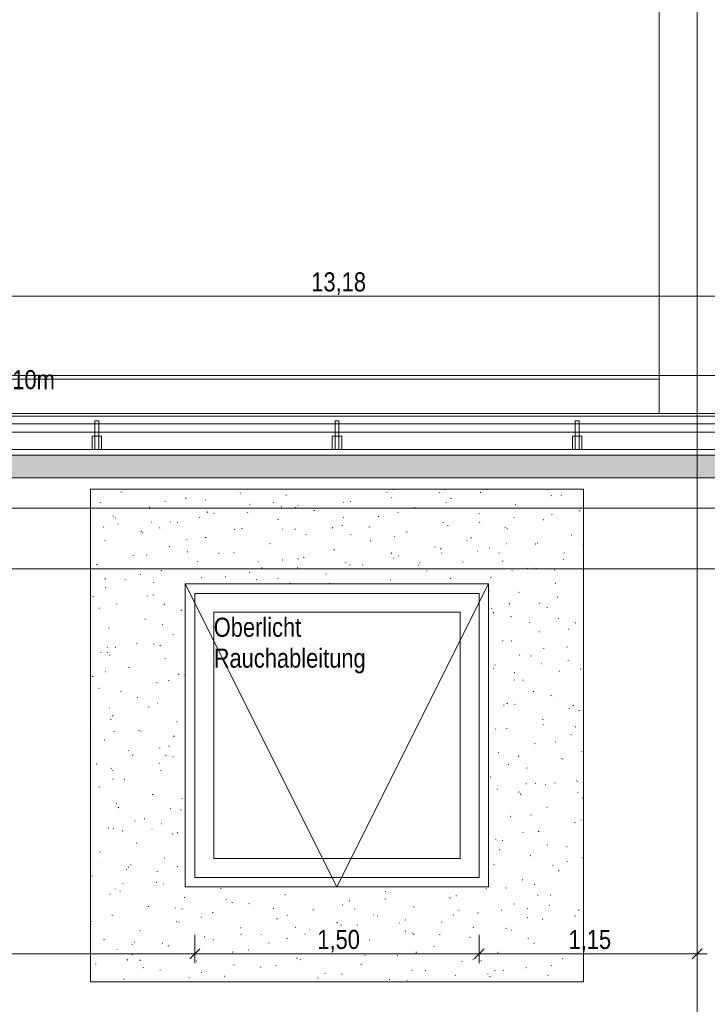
# Model space of a CAD drawing. Extents: x -720 to 300, y 62 to 1112.
# Tile 45 of 60: x -376 to -304, y 709 to 812. Entities that reach past the tile are written whole.
import ezdxf
from ezdxf.lldxf.tags import DXFTag

# ---------------------------------------------------------------- set-up
doc = ezdxf.new("R2010")
doc.units = 0
doc.layers.get('0').update_dxf_attribs({"lineweight": 13})
for name, color, linetype, lineweight, true_color in [('30 -36 Dächer- 3 Dachbeläge', 9, 'Continuous', 15, 0x808080), ('30 -36 Dächer- 3 Dachbeläge Gründach', 9, 'Continuous', 9, 0x808080), ('30 -36 Dächer- 4 Dachbekleidungen', 9, 'Continuous', 9, 0x808080), ('60- 61 allgemeine Ausstattung- 4 Terrassen', 9, 'Continuous', 9, 0x808080), ('70 -72 Beschriftung- 1 Beschriftung allgemein', 7, 'Continuous', 9, 0xff6633), ('70 -76 Bemaßung- 2 Allgemein', 9, 'Continuous', 5, 0x808080)]:
    doc.layers.add(name, color=color, linetype=linetype, lineweight=lineweight, true_color=true_color)
for name, color, linetype, lineweight in [('40 -43 Lüftungsanlagen - Entrauchung', 7, 'Continuous', 9), ('70 -71 Achsen- 1 Gebäudeachsen', 7, 'STRICHPUNKT2-A06DN9U3MF', 18), ('70 -73 Bauteildarst.- 2 verdeckt 0.15', 7, 'grob-A06DN9U4MF', 15)]:
    doc.layers.add(name, color=color, linetype=linetype, lineweight=lineweight)
doc.styles.get("Standard").update_dxf_attribs({"font": 'ARIALN.TTF'})
tags = doc.linetypes.add('grob-A06DN9U4MF', pattern=[14, 3, -8, 3]).pattern_tags.tags
tags[8:9] = [DXFTag(74, 4), DXFTag(75, 0), DXFTag(340, '0'), DXFTag(46, 0.0), DXFTag(50, 0.0), DXFTag(44, 0.0), DXFTag(45, 0.0)]
tags[6:7] = [DXFTag(74, 4), DXFTag(75, 0), DXFTag(340, '0'), DXFTag(46, 0.0), DXFTag(50, 0.0), DXFTag(44, 0.0), DXFTag(45, 0.0)]
tags[4:5] = [DXFTag(74, 4), DXFTag(75, 0), DXFTag(340, '0'), DXFTag(46, 0.0), DXFTag(50, 0.0), DXFTag(44, 0.0), DXFTag(45, 0.0)]
tags = doc.linetypes.add('STRICHPUNKT2-A06DN9U3MF', pattern=[12.7, 6.35, -3.175, 0, -3.175]).pattern_tags.tags
tags[10:11] = [DXFTag(74, 4), DXFTag(75, 0), DXFTag(340, '0'), DXFTag(46, 0.0), DXFTag(50, 0.0), DXFTag(44, 0.0), DXFTag(45, 0.0)]
tags[8:9] = [DXFTag(74, 4), DXFTag(75, 0), DXFTag(340, '0'), DXFTag(46, 0.0), DXFTag(50, 0.0), DXFTag(44, 0.0), DXFTag(45, 0.0)]
tags[6:7] = [DXFTag(74, 4), DXFTag(75, 0), DXFTag(340, '0'), DXFTag(46, 0.0), DXFTag(50, 0.0), DXFTag(44, 0.0), DXFTag(45, 0.0)]
tags[4:5] = [DXFTag(74, 4), DXFTag(75, 0), DXFTag(340, '0'), DXFTag(46, 0.0), DXFTag(50, 0.0), DXFTag(44, 0.0), DXFTag(45, 0.0)]

# ---------------------------------------------------------------- blocks, each defined once
blk = doc.blocks.new('Referenz-A06DN9U5MF')
at = {"layer": '30 -36 Dächer- 3 Dachbeläge', "color": 0, "linetype": 'Continuous', "ltscale": 0.15}
for p, q in [((76.46, 766.51), (-606.85, 766.51)), ((-603.05, 764.11), (76.46, 764.11))]:
    blk.add_line(p, q, dxfattribs=at)
at = {"layer": '30 -36 Dächer- 3 Dachbeläge', "color": 0, "lineweight": 9}
for p, q in [((-603.05, 764.11), (76.46, 764.11)), ((-365.64, 762.6), (-365.56, 762.62)), ((-358.85, 761.95), (-358.77, 761.97)), ((-355.03, 762.91), (-355.01, 762.91)), ((-353.04, 762.44), (-353.05, 762.51)), ((-348.25, 762.26), (-348.17, 762.28)), ((-337.64, 762.56), (-337.56, 762.58)), ((-337.06, 762.01), (-337.09, 762.04)), ((-336.93, 762.83), (-336.94, 762.9)), ((-331.99, 762.53), (-332.02, 762.56)), ((-331.51, 762.86), (-331.43, 762.83)), ((-327.75, 762.56), (-327.68, 762.54)), ((-327.04, 762.86), (-326.96, 762.88)), ((-320.25, 762.21), (-320.17, 762.23)), ((-319.24, 762.28), (-319.17, 762.25)), ((-367.75, 761.51), (-367.8, 761.45)), ((-362.67, 761), (-362.59, 761.02)), ((-361, 761.63), (-360.92, 761.6)), ((-356.71, 761.78), (-356.69, 761.75)), ((-352.07, 761.3), (-351.99, 761.32)), ((-349.53, 761.53), (-349.59, 761.47)), ((-348.73, 761.06), (-348.66, 761.03)), ((-347.19, 760.97), (-347.21, 761)), ((-347.01, 761.22), (-346.93, 761.2)), ((-342.12, 761.49), (-342.15, 761.52)), ((-341.46, 761.61), (-341.38, 761.63)), ((-334.68, 760.96), (-334.6, 760.98)), ((-331.31, 761.55), (-331.37, 761.49)), ((-330.86, 761.91), (-330.78, 761.93)), ((-324.07, 761.26), (-323.99, 761.28)), ((-366.49, 760.05), (-366.41, 760.07)), ((-357.32, 759.93), (-357.34, 759.96)), ((-356.46, 760.51), (-356.53, 760.46)), ((-355.89, 760.35), (-355.81, 760.37)), ((-352.25, 760.45), (-352.28, 760.48)), ((-345.28, 760.66), (-345.2, 760.67)), ((-342.12, 759.97), (-342.18, 759.93)), ((-338.5, 760.01), (-338.42, 760.03)), ((-336.47, 760.48), (-336.4, 760.45)), ((-327.89, 760.31), (-327.81, 760.33)), ((-324.21, 759.91), (-324.13, 759.88)), ((-320.22, 760.26), (-320.15, 760.24)), ((-317.29, 760.61), (-317.21, 760.63)), ((-367.45, 758.89), (-367.47, 758.92)), ((-366.26, 759.88), (-366.18, 759.86)), ((-365.96, 759.26), (-365.89, 759.23)), ((-362.38, 759.41), (-362.41, 759.44)), ((-360.43, 759.47), (-360.4, 759.47)), ((-359.71, 759.4), (-359.63, 759.42)), ((-349.1, 759.7), (-349.02, 759.72)), ((-343.3, 758.85), (-343.36, 758.8)), ((-342.32, 759.05), (-342.24, 759.07)), ((-339.48, 758.92), (-339.4, 758.9)), ((-331.71, 759.36), (-331.63, 759.38)), ((-331.15, 759.04), (-331.15, 759.11)), ((-327.77, 759.44), (-327.83, 759.39)), ((-325.08, 758.87), (-325.14, 758.82)), ((-321.11, 759.66), (-321.03, 759.68)), ((-363.53, 758.45), (-363.45, 758.47)), ((-363.38, 758.26), (-363.38, 758.33)), ((-361.52, 758.83), (-361.57, 758.78)), ((-356.74, 757.8), (-356.66, 757.82)), ((-353.7, 758.68), (-353.62, 758.65)), ((-352.92, 758.75), (-352.84, 758.77)), ((-348.62, 758.69), (-348.58, 758.69)), ((-347.26, 758.65), (-347.27, 758.72)), ((-346.14, 758.1), (-346.06, 758.12)), ((-341.43, 758.11), (-341.36, 758.08)), ((-336.81, 757.91), (-336.77, 757.91)), ((-335.53, 758.4), (-335.45, 758.42)), ((-324.93, 758.71), (-324.85, 758.73)), ((-318.14, 758.06), (-318.07, 758.08)), ((-367.35, 757.49), (-367.27, 757.51)), ((-360.56, 756.85), (-360.48, 756.86)), ((-358.73, 757.58), (-358.65, 757.55)), ((-349.96, 757.15), (-349.88, 757.17)), ((-339.35, 757.45), (-339.27, 757.47)), ((-332.57, 756.8), (-332.49, 756.82)), ((-329.17, 757.53), (-329.1, 757.5)), ((-328.75, 757.76), (-328.67, 757.77)), ((-325, 757.13), (-324.96, 757.13)), ((-321.96, 757.11), (-321.89, 757.13)), ((-321.66, 757.2), (-321.69, 757.23)), ((-316.91, 756.96), (-316.85, 756.93)), ((-364.38, 755.89), (-364.3, 755.91)), ((-362.91, 755.99), (-362.98, 755.95)), ((-358.66, 756.31), (-358.59, 756.28)), ((-355.29, 756.16), (-355.34, 756.1)), ((-353.78, 756.2), (-353.7, 756.22)), ((-343.17, 756.5), (-343.09, 756.52)), ((-337.07, 756.18), (-337.13, 756.12)), ((-336.39, 755.85), (-336.31, 755.87)), ((-331.95, 756.62), (-331.87, 756.6)), ((-331.79, 756.16), (-331.82, 756.19)), ((-328.01, 756.38), (-328, 756.35)), ((-326.72, 756.68), (-326.75, 756.71)), ((-325.78, 756.15), (-325.71, 756.17)), ((-318.85, 756.2), (-318.91, 756.14)), ((-368.2, 754.94), (-368.12, 754.96)), ((-357.6, 755.24), (-357.52, 755.26)), ((-351.2, 755.28), (-351.12, 755.25)), ((-348.57, 755.46), (-348.63, 755.41)), ((-346.99, 755.55), (-346.92, 755.57)), ((-346.4, 755.73), (-346.32, 755.7)), ((-341.92, 755.12), (-341.95, 755.15)), ((-341.48, 754.87), (-341.48, 754.94)), ((-340.21, 754.9), (-340.13, 754.92)), ((-336.85, 755.64), (-336.88, 755.67)), ((-334.22, 754.92), (-334.28, 754.88)), ((-334.13, 755.16), (-334.06, 755.13)), ((-329.6, 755.2), (-329.53, 755.22)), ((-325.36, 755.26), (-325.37, 755.33)), ((-319, 755.5), (-318.92, 755.52)), ((76.46, 754.51), (-593.85, 754.51)), ((-363.62, 753.93), (-363.55, 753.9)), ((-361.42, 754.29), (-361.34, 754.31)), ((-357.59, 754.47), (-357.6, 754.54)), ((-354.63, 753.64), (-354.56, 753.66)), ((-352.05, 754.08), (-352.08, 754.11)), ((-350.81, 754.59), (-350.74, 754.61)), ((-346.98, 754.6), (-347.01, 754.63)), ((-344.03, 753.95), (-343.95, 753.96)), ((-333.42, 754.25), (-333.35, 754.27)), ((-324.42, 754.32), (-324.34, 754.29)), ((-322.82, 754.55), (-322.74, 754.57)), ((-321.87, 754.58), (-321.8, 754.55)), ((-319.87, 754.39), (-319.94, 754.34)), ((-367.28, 753.46), (-367.33, 753.41)), ((-365.24, 753.34), (-365.16, 753.36)), ((-362.18, 753.04), (-362.21, 753.07)), ((-357.11, 753.56), (-357.14, 753.59)), ((-351.36, 753.36), (-351.29, 753.33)), ((-349.06, 753.48), (-349.12, 753.43)), ((-347.85, 752.99), (-347.77, 753.01)), ((-343.67, 752.97), (-343.59, 752.95)), ((-337.24, 753.3), (-337.17, 753.32)), ((-330.84, 753.5), (-330.9, 753.45)), ((-326.64, 753.6), (-326.56, 753.62)), ((-319.85, 752.95), (-319.78, 752.97)), ((-367.24, 752.52), (-367.27, 752.55)), ((-362.92, 751.63), (-362.85, 751.61)), ((-362.27, 751.74), (-362.2, 751.76)), ((-326.83, 752.21), (-326.76, 752.18)), ((-323.67, 752), (-323.6, 752.02)), ((-316.89, 752.01), (-316.85, 752)), ((-368.59, 751.56), (-368.51, 751.53)), ((-366.09, 750.78), (-366.02, 750.8)), ((-361.05, 750.79), (-361.1, 750.73)), ((-324.61, 750.83), (-324.67, 750.77)), ((-321.46, 750.83), (-321.48, 750.86)), ((-319.58, 751.47), (-319.59, 751.54)), ((-316.89, 751.35), (-316.85, 751.36)), ((-367.92, 750.3), (-367.93, 750.37)), ((-359.31, 750.14), (-359.23, 750.15)), ((-326.52, 750.31), (-326.55, 750.34)), ((-326.32, 749.87), (-326.39, 749.83)), ((-320.71, 750.4), (-320.63, 750.42)), ((-363.13, 749.18), (-363.05, 749.2)), ((-361.28, 748.61), (-361.21, 748.58)), ((-324.53, 749.44), (-324.45, 749.46)), ((-322.53, 748.82), (-322.49, 748.82)), ((-319.53, 749.26), (-319.46, 749.23)), ((-317.74, 748.79), (-317.67, 748.81)), ((-366.95, 748.23), (-366.87, 748.25)), ((-360.16, 747.58), (-360.09, 747.6)), ((-321.56, 747.84), (-321.49, 747.86)), ((-318.38, 748.15), (-318.44, 748.1)), ((-363.98, 746.63), (-363.91, 746.65)), ((-362.14, 746.51), (-362.15, 746.58)), ((-361.98, 746.67), (-362, 746.7)), ((-361.47, 746.43), (-361.53, 746.38)), ((-325.38, 746.89), (-325.31, 746.91)), ((-324.49, 746.88), (-324.42, 746.85)), ((-367.8, 745.68), (-367.73, 745.7)), ((-367.12, 745.68), (-367.04, 745.66)), ((-367.04, 746.15), (-367.07, 746.18)), ((-366.8, 745.42), (-366.86, 745.36)), ((-366.25, 746.23), (-366.17, 746.2)), ((-323.59, 745.43), (-323.57, 745.4)), ((-321.08, 746.07), (-321, 746.04)), ((-318.6, 746.24), (-318.52, 746.26)), ((-361.02, 745.03), (-360.94, 745.05)), ((-326.24, 744.34), (-326.16, 744.36)), ((-322.42, 745.29), (-322.34, 745.31)), ((-321.25, 744.46), (-321.28, 744.48)), ((-318.43, 744.82), (-318.49, 744.78)), ((-367.31, 743.63), (-367.27, 743.62)), ((-364.84, 744.08), (-364.76, 744.09)), ((-359.59, 743.38), (-359.51, 743.36)), ((-358.95, 743.28), (-358.87, 743.25)), ((-326.32, 743.94), (-326.34, 743.97)), ((-324.13, 743.51), (-324.14, 743.58)), ((-319.45, 743.69), (-319.38, 743.71)), ((-317.19, 743.93), (-317.12, 743.9)), ((-368.66, 743.12), (-368.58, 743.14)), ((-361.87, 742.47), (-361.8, 742.49)), ((-360.58, 742.74), (-360.63, 742.69)), ((-324.14, 742.78), (-324.2, 742.73)), ((-323.27, 742.73), (-323.2, 742.75)), ((-367.92, 741.91), (-367.98, 741.86)), ((-365.69, 741.52), (-365.62, 741.54)), ((-322.16, 741.56), (-322.08, 741.53)), ((-363.91, 740.91), (-363.84, 740.88)), ((-361.77, 740.3), (-361.8, 740.33)), ((-358.91, 740.87), (-358.85, 740.89)), ((-324.88, 740.31), (-324.94, 740.26)), ((-324.13, 740.18), (-324.05, 740.2)), ((-320.31, 741.13), (-320.23, 741.15)), ((-320.06, 740.51), (-320.03, 740.51)), ((-366.84, 739.78), (-366.86, 739.81)), ((-362.73, 739.92), (-362.65, 739.94)), ((-325.27, 740.12), (-325.2, 740.1)), ((-318.34, 739.73), (-318.35, 739.8)), ((-317.91, 740.11), (-317.97, 740.05)), ((-317.34, 739.53), (-317.27, 739.55)), ((-368.85, 738.52), (-368.8, 738.5)), ((-366.69, 738.55), (-366.7, 738.62)), ((-366.55, 738.97), (-366.47, 738.99)), ((-359.76, 738.32), (-359.69, 738.34)), ((-321.16, 738.58), (-321.09, 738.6)), ((-321.05, 738.08), (-321.07, 738.11)), ((-366.33, 737.37), (-366.39, 737.32)), ((-363.78, 737.44), (-363.7, 737.41)), ((-363.58, 737.37), (-363.51, 737.38)), ((-326.11, 737.56), (-326.14, 737.59)), ((-324.98, 737.63), (-324.91, 737.65)), ((-317.74, 737.82), (-317.67, 737.8)), ((-367.4, 736.41), (-367.33, 736.43)), ((-360.02, 736.86), (-360.08, 736.81)), ((-322.02, 736.02), (-321.94, 736.04)), ((-319.82, 736.23), (-319.75, 736.2)), ((-318.2, 736.98), (-318.12, 737)), ((-364.84, 735.31), (-364.8, 735.31)), ((-361.57, 735.58), (-361.5, 735.55)), ((-360.62, 735.76), (-360.54, 735.78)), ((-325.84, 735.07), (-325.76, 735.09)), ((-316.98, 735.25), (-317.05, 735.21)), ((-364.44, 734.81), (-364.36, 734.83)), ((-361.57, 733.93), (-361.59, 733.96)), ((-360.91, 734.77), (-360.91, 734.84)), ((-360.1, 734.7), (-360.16, 734.64)), ((-323.67, 734.74), (-323.73, 734.68)), ((-319.16, 734.48), (-319.15, 734.45)), ((-319.05, 734.42), (-318.98, 734.44)), ((-368.26, 733.86), (-368.18, 733.88)), ((-366.63, 733.41), (-366.66, 733.44)), ((-366.54, 733.21), (-366.46, 733.18)), ((-361.47, 733.21), (-361.4, 733.23)), ((-324.78, 733.86), (-324.71, 733.83)), ((-322.87, 733.47), (-322.8, 733.49)), ((-366.47, 732.34), (-366.53, 732.3)), ((-365.29, 732.26), (-365.22, 732.28)), ((-326.69, 732.52), (-326.62, 732.54)), ((-322.89, 731.77), (-322.9, 731.84)), ((-321.94, 731.87), (-321.86, 731.85)), ((-319.91, 731.87), (-319.83, 731.89)), ((-317.59, 732.2), (-317.56, 732.2)), ((-317.44, 732.06), (-317.5, 732.01)), ((-367.97, 731.49), (-367.9, 731.47)), ((-325.91, 731.19), (-325.94, 731.22)), ((-323.73, 730.92), (-323.65, 730.94)), ((-320.84, 731.71), (-320.87, 731.74)), ((-317.48, 730.91), (-317.41, 730.88)), ((-362.33, 730.66), (-362.25, 730.67)), ((-359.23, 730.26), (-359.16, 730.23)), ((-323.43, 730.74), (-323.5, 730.69)), ((-316.94, 730.27), (-316.87, 730.29)), ((-366.15, 729.7), (-366.07, 729.72)), ((-365.86, 729.33), (-365.92, 729.27)), ((-360.44, 729.19), (-360.37, 729.16)), ((-359.36, 729.05), (-359.29, 729.07)), ((-320.76, 729.32), (-320.69, 729.33)), ((-364.2, 727.88), (-364.12, 727.85)), ((-363.18, 728.1), (-363.11, 728.12)), ((-324.58, 728.36), (-324.51, 728.38)), ((-322.44, 728.53), (-322.37, 728.5)), ((-317.8, 727.71), (-317.72, 727.73)), ((-317.11, 727.98), (-317.12, 728.05)), ((-367, 727.15), (-366.93, 727.17)), ((-366.43, 727.04), (-366.46, 727.07)), ((-365.46, 726.8), (-365.46, 726.88)), ((-362.37, 727), (-362.34, 727)), ((-361.36, 727.56), (-361.39, 727.59)), ((-359.63, 726.65), (-359.69, 726.6)), ((-323.2, 726.69), (-323.26, 726.64)), ((-321.62, 726.76), (-321.54, 726.78)), ((-360.22, 726.5), (-360.14, 726.52)), ((-326.13, 725.92), (-326.05, 725.9)), ((-325.44, 725.81), (-325.36, 725.83)), ((-367.86, 724.6), (-367.78, 724.61)), ((-364.04, 725.55), (-363.96, 725.57)), ((-325.71, 724.82), (-325.73, 724.85)), ((-320.64, 725.34), (-320.67, 725.37)), ((-318.65, 725.16), (-318.58, 725.18)), ((-361.07, 723.95), (-361, 723.97)), ((-322.48, 724.21), (-322.4, 724.23)), ((-318.6, 723.62), (-318.52, 723.6)), ((-316.97, 724.01), (-317.03, 723.96)), ((-367.7, 723.37), (-367.69, 723.34)), ((-365.02, 722.77), (-365.09, 722.73)), ((-364.89, 722.99), (-364.82, 723.01)), ((-364.64, 723.24), (-364.56, 723.22)), ((-361.86, 722.56), (-361.79, 722.53)), ((-359.67, 723.02), (-359.68, 723.09)), ((-326.3, 723.25), (-326.22, 723.27)), ((-320.11, 723.21), (-320.03, 723.18)), ((-319.51, 722.61), (-319.43, 722.62)), ((-368.71, 722.04), (-368.64, 722.06)), ((-323.33, 721.65), (-323.25, 721.67)), ((-366.23, 720.67), (-366.25, 720.7)), ((-365.75, 720.44), (-365.67, 720.46)), ((-365.39, 721.28), (-365.45, 721.23)), ((-361.93, 721.39), (-361.85, 721.41)), ((-361.16, 721.19), (-361.19, 721.22)), ((-355.15, 720.74), (-355.07, 720.76)), ((-337.76, 720.4), (-337.68, 720.42)), ((-327.15, 720.7), (-327.07, 720.72)), ((-325.07, 720.83), (-325, 720.8)), ((-321.99, 721.17), (-322.05, 721.13)), ((-366.82, 720.18), (-366.75, 720.15)), ((-358.97, 719.79), (-358.89, 719.81)), ((-354.56, 719.61), (-354.49, 719.58)), ((-348.36, 720.09), (-348.28, 720.11)), ((-341.58, 719.44), (-341.5, 719.46)), ((-337.77, 719.63), (-337.78, 719.7)), ((-330.97, 719.75), (-330.89, 719.77)), ((-330.32, 719.98), (-330.25, 719.96)), ((-321.66, 720.02), (-321.67, 720.09)), ((-320.37, 720.05), (-320.29, 720.07)), ((-362.79, 718.84), (-362.71, 718.86)), ((-359.9, 718.69), (-359.87, 718.69)), ((-359.16, 718.61), (-359.22, 718.55)), ((-353.89, 719.24), (-353.9, 719.31)), ((-352.18, 719.14), (-352.1, 719.16)), ((-349.58, 718.64), (-349.5, 718.61)), ((-345.4, 718.49), (-345.32, 718.51)), ((-342.3, 719.03), (-342.22, 719)), ((-340.95, 718.63), (-341, 718.57)), ((-334.79, 718.8), (-334.71, 718.81)), ((-330.03, 718.46), (-329.96, 718.43)), ((-325.5, 718.45), (-325.53, 718.48)), ((-324.19, 719.1), (-324.11, 719.12)), ((-322.73, 718.64), (-322.79, 718.59)), ((-320.44, 718.97), (-320.46, 719)), ((-317.4, 718.45), (-317.32, 718.47)), ((-368.83, 717.29), (-368.75, 717.27)), ((-366.61, 717.89), (-366.53, 717.9)), ((-357.13, 717.72), (-357.19, 717.68)), ((-356, 718.19), (-355.92, 718.21)), ((-349.22, 717.54), (-349.14, 717.56)), ((-348.09, 717.91), (-348.06, 717.91)), ((-339.01, 717.98), (-338.99, 717.94)), ((-338.61, 717.84), (-338.53, 717.86)), ((-335.63, 717.41), (-335.66, 717.44)), ((-330.57, 717.93), (-330.59, 717.96)), ((-328.01, 718.15), (-327.93, 718.17)), ((-322.79, 717.68), (-322.72, 717.65)), ((-321.22, 717.5), (-321.14, 717.52)), ((-317.77, 717.88), (-317.7, 717.85)), ((-363.64, 716.28), (-363.56, 716.3)), ((-359.82, 717.24), (-359.74, 717.26)), ((-359.52, 717.23), (-359.45, 717.2)), ((-353.04, 716.59), (-352.96, 716.61)), ((-347.26, 716.66), (-347.19, 716.63)), ((-345.76, 716.37), (-345.79, 716.4)), ((-342.78, 717.19), (-342.85, 717.14)), ((-342.43, 716.89), (-342.35, 716.91)), ((-342.05, 716.33), (-341.97, 716.31)), ((-340.7, 716.89), (-340.72, 716.92)), ((-336.28, 717.13), (-336.25, 717.13)), ((-335.65, 716.24), (-335.57, 716.26)), ((-331.83, 717.19), (-331.75, 717.21)), ((-328.44, 716.65), (-328.5, 716.61)), ((-325.04, 716.54), (-324.96, 716.56)), ((-324.47, 716.35), (-324.44, 716.35)), ((-367.46, 715.33), (-367.38, 715.35)), ((-356.86, 715.63), (-356.78, 715.65)), ((-355.89, 715.33), (-355.92, 715.36)), ((-352.93, 715.93), (-352.99, 715.88)), ((-350.83, 715.85), (-350.85, 715.88)), ((-348.11, 715.45), (-348.11, 715.52)), ((-346.25, 715.94), (-346.17, 715.96)), ((-339.47, 715.29), (-339.39, 715.31)), ((-335, 716.08), (-334.92, 716.05)), ((-334.72, 715.95), (-334.78, 715.9)), ((-331.99, 715.84), (-332, 715.91)), ((-328.86, 715.59), (-328.78, 715.61)), ((-322.73, 715.51), (-322.66, 715.48)), ((-318.26, 715.9), (-318.18, 715.91)), ((-366.02, 714.3), (-366.05, 714.33)), ((-364.49, 714.86), (-364.41, 714.83)), ((-364.22, 715.06), (-364.23, 715.13)), ((-361.3, 714.99), (-361.22, 714.97)), ((-360.96, 714.82), (-360.98, 714.84)), ((-360.68, 714.68), (-360.6, 714.7)), ((-352.22, 714.28), (-352.15, 714.25)), ((-350.07, 714.99), (-349.99, 715)), ((-343.29, 714.34), (-343.21, 714.36)), ((-332.68, 714.64), (-332.6, 714.66)), ((-322.08, 714.94), (-322, 714.96)), ((-364.92, 713.24), (-364.98, 713.18)), ((-364.5, 713.73), (-364.42, 713.75)), ((-363.58, 713.21), (-363.64, 713.16)), ((-353.89, 714.03), (-353.81, 714.05)), ((-347.11, 713.38), (-347.03, 713.4)), ((-346.71, 713.26), (-346.76, 713.2)), ((-339.96, 713.71), (-339.89, 713.68)), ((-336.5, 713.69), (-336.42, 713.71)), ((-334.52, 714.03), (-334.44, 714.01)), ((-328.49, 713.27), (-328.55, 713.22)), ((-327.69, 713.13), (-327.62, 713.1)), ((-325.9, 713.99), (-325.82, 714.01)), ((-319.11, 713.34), (-319.03, 713.36)), ((-368.32, 712.78), (-368.24, 712.8)), ((-363.28, 712.42), (-363.26, 712.39)), ((-361.53, 712.13), (-361.45, 712.15)), ((-357.71, 713.08), (-357.63, 713.1)), ((-353.77, 712.69), (-353.69, 712.67)), ((-350.93, 712.43), (-350.85, 712.45)), ((-349.23, 712.67), (-349.3, 712.63)), ((-340.32, 712.74), (-340.24, 712.75)), ((-334.89, 712.14), (-334.95, 712.09)), ((-333.54, 712.09), (-333.46, 712.1)), ((-329.72, 713.04), (-329.64, 713.06)), ((-326.21, 712.06), (-326.21, 712.13)), ((-325.3, 712.08), (-325.32, 712.11)), ((-322.93, 712.39), (-322.85, 712.41)), ((-320.23, 712.6), (-320.26, 712.63)), ((-365.35, 711.18), (-365.27, 711.2)), ((-358.44, 711.27), (-358.45, 711.34)), ((-357.18, 711.91), (-357.11, 711.88)), ((-354.75, 711.48), (-354.67, 711.5)), ((-344.92, 711.33), (-344.85, 711.3)), ((-344.14, 711.78), (-344.06, 711.8)), ((-342.32, 711.67), (-342.33, 711.74)), ((-337.36, 711.13), (-337.28, 711.15)), ((-335.43, 711.04), (-335.45, 711.07)), ((-330.36, 711.56), (-330.39, 711.59)), ((-326.99, 711.73), (-326.91, 711.71)), ((-326.75, 711.44), (-326.67, 711.46)), ((-320.54, 711.6), (-320.61, 711.56))]:
    blk.add_line(p, q, dxfattribs=at)
at = {"layer": '30 -36 Dächer- 3 Dachbeläge', "color": 0, "linetype": 'Continuous', "lineweight": 9, "ltscale": 0.13}
for p, q in [((-368.85, 762.91), (-368.85, 710.91)), ((-316.85, 762.91), (-368.85, 762.91)), ((-316.85, 710.91), (-316.85, 762.91)), ((-358.85, 720.91), (-358.85, 752.91)), ((-358.85, 752.91), (-326.85, 752.91)), ((-326.85, 752.91), (-326.85, 720.91)), ((-326.85, 720.91), (-358.85, 720.91)), ((-368.85, 710.91), (-316.85, 710.91))]:
    blk.add_line(p, q, dxfattribs=at)
at = {"layer": '30 -36 Dächer- 3 Dachbeläge', "color": 0, "linetype": 'Continuous', "lineweight": 0, "ltscale": 0.13}
for points in [[(-603.05, 764.11), (-606.85, 766.51), (76.46, 766.51)], [(-603.05, 764.11), (76.46, 766.51), (76.46, 765.47)], [(-603.05, 764.11), (76.46, 765.47), (76.46, 764.11)]]:
    blk.add_solid(points, dxfattribs=at)
at = {"layer": '30 -36 Dächer- 3 Dachbeläge Gründach', "color": 0, "linetype": 'Continuous', "ltscale": 0.13}
blk.add_line((76.46, 760.91), (-593.85, 760.91), dxfattribs=at)
at = {"layer": '30 -36 Dächer- 4 Dachbekleidungen', "color": 0, "linetype": 'Continuous', "ltscale": 0.13}
for p, q in [((-600.45, 770.61), (76.46, 770.61)), ((76.46, 769.81), (-600.45, 769.81)), ((-367.98, 770.11), (-368.38, 770.11)), ((-368.38, 770.11), (-368.38, 768.51)), ((-367.98, 768.51), (-367.98, 770.11)), ((-342.65, 770.11), (-343.05, 770.11)), ((-343.05, 770.11), (-343.05, 768.51)), ((-342.65, 768.51), (-342.65, 770.11)), ((-317.32, 770.11), (-317.72, 770.11)), ((-317.72, 770.11), (-317.72, 768.51)), ((-317.32, 768.51), (-317.32, 770.11)), ((-600.45, 768.91), (76.46, 768.91)), ((-368.38, 768.51), (-368.68, 768.51)), ((-368.68, 768.51), (-368.68, 767.11)), ((-368.38, 767.11), (-368.38, 768.51)), ((-368.38, 768.51), (-367.98, 768.51)), ((-367.98, 768.51), (-367.98, 767.11)), ((-367.98, 768.51), (-367.68, 768.51)), ((-367.68, 768.51), (-367.68, 767.11)), ((-343.05, 768.51), (-343.35, 768.51)), ((-343.35, 768.51), (-343.35, 767.11)), ((-343.05, 767.11), (-343.05, 768.51)), ((-343.05, 768.51), (-342.65, 768.51)), ((-342.65, 768.51), (-342.65, 767.11)), ((-342.65, 768.51), (-342.35, 768.51)), ((-342.35, 768.51), (-342.35, 767.11)), ((-317.72, 768.51), (-318.02, 768.51)), ((-318.02, 768.51), (-318.02, 767.11)), ((-317.72, 767.11), (-317.72, 768.51)), ((-317.72, 768.51), (-317.32, 768.51)), ((-317.32, 768.51), (-317.32, 767.11)), ((-317.32, 768.51), (-317.02, 768.51)), ((-317.02, 768.51), (-317.02, 767.11)), ((76.46, 767.11), (-600.45, 767.11)), ((-368.68, 767.11), (-368.38, 767.11)), ((-367.98, 767.11), (-368.38, 767.11)), ((-367.68, 767.11), (-367.98, 767.11)), ((-343.35, 767.11), (-343.05, 767.11)), ((-342.65, 767.11), (-343.05, 767.11)), ((-342.35, 767.11), (-342.65, 767.11)), ((-318.02, 767.11), (-317.72, 767.11)), ((-317.32, 767.11), (-317.72, 767.11)), ((-317.02, 767.11), (-317.32, 767.11))]:
    blk.add_line(p, q, dxfattribs=at)
at = {"layer": '40 -43 Lüftungsanlagen - Entrauchung', "color": 0}
for p, q in [((-358.85, 752.91), (-326.85, 752.91)), ((-358.85, 720.91), (-358.85, 752.91)), ((-358.85, 752.91), (-342.85, 720.91)), ((-342.85, 720.91), (-326.85, 752.91)), ((-326.85, 752.91), (-326.85, 720.91)), ((-326.85, 720.91), (-358.85, 720.91))]:
    blk.add_line(p, q, dxfattribs=at)
at = {"layer": '40 -43 Lüftungsanlagen - Entrauchung', "color": 0, "linetype": 'Continuous', "ltscale": 0.13}
for p, q in [((-355.85, 749.91), (-329.85, 749.91)), ((-355.85, 723.91), (-355.85, 749.91)), ((-329.85, 749.91), (-329.85, 723.91)), ((-329.85, 723.91), (-355.85, 723.91))]:
    blk.add_line(p, q, dxfattribs=at)
at = {"layer": '60- 61 allgemeine Ausstattung- 4 Terrassen', "color": 0, "linetype": 'Continuous', "ltscale": 0.13}
for p, q in [((-308.85, 770.91), (-308.85, 1003.91)), ((-452.85, 774.51), (-308.85, 774.51)), ((-308.85, 774.51), (-308.85, 770.91)), ((-308.85, 770.91), (-452.85, 770.91)), ((-300.85, 770.91), (-308.85, 770.91))]:
    blk.add_line(p, q, dxfattribs=at)
at = {"layer": '70 -71 Achsen- 1 Gebäudeachsen', "color": 0, "linetype": 'STRICHPUNKT2-A06DN9U3MF', "ltscale": 0.18}
for p, q in [((-304.85, 1084.85), (-304.85, 85.41)), ((-682.49, 774.91), (76.46, 774.91))]:
    blk.add_line(p, q, dxfattribs=at)
at = {"layer": '70 -73 Bauteildarst.- 2 verdeckt 0.15', "color": 0, "linetype": 'grob-A06DN9U4MF', "ltscale": 0.15}
for p, q in [((-357.85, 751.91), (-327.85, 751.91)), ((-357.85, 721.91), (-357.85, 751.91)), ((-327.85, 751.91), (-327.85, 721.91)), ((-327.85, 721.91), (-357.85, 721.91))]:
    blk.add_line(p, q, dxfattribs=at)
at = {"layer": '70 -76 Bemaßung- 2 Allgemein', "color": 0, "linetype": 'Continuous', "ltscale": 0.13}
for p, q in [((-212.11, 783.28), (-473.59, 783.28)), ((-357.85, 715.86), (-357.85, 712.86)), ((-357.85, 715.86), (-357.85, 712.86)), ((-327.85, 715.86), (-327.85, 712.86)), ((-327.85, 715.86), (-327.85, 712.86)), ((-304.85, 715.86), (-304.85, 712.86)), ((-304.85, 715.86), (-304.85, 712.86)), ((-357.32, 714.39), (-358.38, 713.33)), ((-358.38, 713.33), (-357.32, 714.39)), ((-327.32, 714.39), (-328.38, 713.33)), ((-328.38, 713.33), (-327.32, 714.39)), ((-304.32, 714.39), (-305.38, 713.33)), ((-305.38, 713.33), (-304.32, 714.39)), ((-358.91, 713.86), (-402.79, 713.86)), ((-357.35, 713.86), (-358.91, 713.86)), ((-358.35, 713.86), (-356.79, 713.86)), ((-328.91, 713.86), (-356.79, 713.86)), ((-327.35, 713.86), (-328.91, 713.86)), ((-328.35, 713.86), (-326.79, 713.86)), ((-305.91, 713.86), (-326.79, 713.86)), ((-304.35, 713.86), (-305.91, 713.86)), ((-305.35, 713.86), (-303.79, 713.86))]:
    blk.add_line(p, q, dxfattribs=at)
at = {"layer": '70 -72 Beschriftung- 1 Beschriftung allgemein', "color": 0, "linetype": 'Continuous', "ltscale": 0.13, "insert": (-394.66, 775.48), "char_height": 2.0138, "attachment_point": 1}
blk.add_mtext('{\\fArial Narrow;BRH Geländer 1,10m}', dxfattribs=at)
at = {"layer": '70 -72 Beschriftung- 1 Beschriftung allgemein', "color": 0, "linetype": 'Continuous', "ltscale": 0.13, "char_height": 2.0138, "attachment_point": 1, "rotation": 359.9947}
for s, insert in [('{\\fArial Narrow;Oberlicht}', (-355.85, 749.34)), ('{\\fArial Narrow;Rauchableitung}', (-355.85, 746.08))]:
    blk.add_mtext(s, dxfattribs=dict(at, insert=insert))
at = {"layer": '70 -76 Bemaßung- 2 Allgemein', "color": 0, "linetype": 'Continuous', "ltscale": 0.13, "char_height": 2.0138, "attachment_point": 1}
for s, insert in [('{\\fArial Narrow;13,18}', (-345.56, 785.8)), ('{\\fArial Narrow;1,50}', (-344.92, 716.38)), ('{\\fArial Narrow;1,15}', (-318.42, 716.38))]:
    blk.add_mtext(s, dxfattribs=dict(at, insert=insert))

msp = doc.modelspace()

# ---------------------------------------------------------------- block references
at = {"color": 8, "lineweight": 13, "ltscale": 0.13, "true_color": 0x808080}
msp.add_blockref('Referenz-A06DN9U5MF', (0, 0), dxfattribs=at)

doc.saveas('drawing.dxf')
